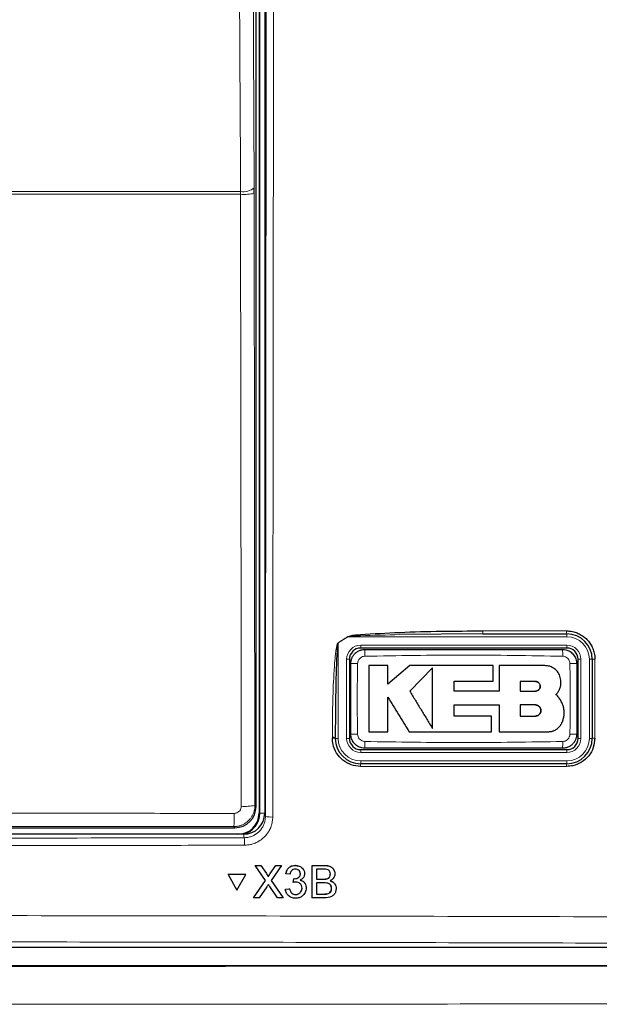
# Paper-space layout 'Blatt3' of a CAD drawing. Header units: millimetres. Extents: x 5 to 418, y 2 to 292.
# Tile 18 of 55: x 121 to 131, y 141 to 158. Entities that reach past the tile are written whole.
import ezdxf

# ---------------------------------------------------------------- set-up
doc = ezdxf.new("R2010")
doc.units = ezdxf.units.MM

psp = doc.layouts.new('Blatt3')

# ---------------------------------------------------------------- linework, layer by layer
at = {"color": 7, "linetype": 'Continuous', "lineweight": 25}
for p, q in [((125.1293, 172.3651), (125.1293, 144.1401)), ((125.2293, 172.3901), (125.2293, 144.1409)), ((125.0748, 144.2569), (125.0748, 172.2482)), ((125.0432, 155.1182), (125.043, 155.2164)), ((129.0944, 147.3151), (127.6224, 147.3024)), ((129.0944, 147.3151), (130.5793, 147.3151)), ((130.5793, 147.0651), (126.9293, 147.0651)), ((126.7293, 146.8651), (126.7293, 145.4651)), ((130.7793, 145.4651), (130.7793, 146.8651)), ((131.0293, 146.8651), (131.0293, 145.4651)), ((127.4125, 146.7536), (127.0744, 146.7536)), ((127.4125, 146.4257), (127.4125, 146.7536)), ((127.7973, 146.7536), (127.4125, 146.4257)), ((129.2729, 146.7536), (127.7973, 146.7536)), ((128.2007, 146.717), (127.7973, 146.3021)), ((129.2729, 146.4759), (129.2729, 146.7536)), ((129.3798, 146.7536), (129.3798, 146.2985)), ((130.1931, 146.7536), (129.3798, 146.7536)), ((128.5834, 146.4759), (129.2729, 146.4759)), ((128.5834, 146.2985), (128.5834, 146.4759)), ((130.0225, 146.4737), (129.7548, 146.4737)), ((129.7548, 146.4737), (129.7548, 146.3021)), ((129.3798, 146.2985), (128.5834, 146.2985)), ((129.7548, 146.3021), (130.0225, 146.3021)), ((128.5836, 146.0564), (129.3798, 146.0564)), ((128.5836, 145.8604), (128.5836, 146.0564)), ((129.3798, 146.0564), (129.3798, 145.583)), ((129.7548, 146.0564), (129.7548, 145.8604)), ((130.0225, 146.0564), (129.7548, 146.0564)), ((129.2453, 145.8604), (128.5836, 145.8604)), ((129.2453, 145.583), (129.2453, 145.8604)), ((129.7548, 145.8604), (130.0225, 145.8604)), ((126.4793, 145.4651), (126.4793, 145.4823)), ((127.0744, 145.583), (127.4123, 145.583)), ((127.7845, 145.583), (129.2453, 145.583)), ((129.3798, 145.583), (130.2527, 145.583)), ((126.9293, 145.2651), (130.5793, 145.2651)), ((130.5793, 145.0151), (126.9293, 145.0151)), ((124.8548, 143.7651), (109.1038, 143.7651)), ((120.3429, 143.882), (124.6999, 143.882)), ((125.0623, 143.2138), (125.0614, 143.2155)), ((125.0614, 143.2155), (125.159, 143.2155)), ((125.2446, 142.9488), (125.0623, 143.2138)), ((125.0623, 143.2138), (125.1599, 143.2138)), ((125.1599, 143.2138), (125.159, 143.2155)), ((125.159, 143.2155), (125.259, 143.0702)), ((125.1599, 143.2138), (125.2598, 143.0685)), ((125.3272, 143.0684), (125.4274, 143.2138)), ((125.5264, 143.2138), (125.3429, 142.9478)), ((125.4274, 143.2138), (125.4266, 143.2154)), ((125.4274, 143.2138), (125.5264, 143.2138)), ((125.5264, 143.2138), (125.5256, 143.2154)), ((125.7721, 143.2138), (125.7712, 143.2154)), ((126.0668, 142.6401), (126.0681, 143.2138)), ((126.0681, 143.2138), (126.0673, 143.2154)), ((126.0681, 143.2138), (126.2833, 143.2138)), ((124.8957, 143.0533), (124.5784, 143.0533)), ((124.5793, 143.0516), (124.5784, 143.0533)), ((124.8966, 143.0516), (124.5793, 143.0516)), ((124.5793, 143.0516), (124.7373, 142.7773)), ((124.7373, 142.7773), (124.8966, 143.0516)), ((124.8966, 143.0516), (124.8957, 143.0533)), ((125.2834, 143.0312), (125.2824, 143.033)), ((125.6037, 143.0667), (125.6028, 143.0683)), ((125.6773, 143.0593), (125.6037, 143.0667)), ((125.8615, 143.0655), (125.8607, 143.0671)), ((125.9185, 143.1341), (125.9175, 143.1359)), ((126.149, 143.1476), (126.1486, 142.9711)), ((126.2585, 143.1476), (126.149, 143.1476)), ((126.3919, 143.0579), (126.3911, 143.0596)), ((126.4559, 143.1326), (126.4549, 143.1344)), ((125.0315, 142.6401), (125.2446, 142.9488)), ((125.3429, 142.9478), (125.5545, 142.6401)), ((125.7352, 142.9122), (125.7344, 142.9138)), ((125.7352, 142.9122), (125.743, 142.9784)), ((125.743, 142.9784), (125.7421, 142.98)), ((125.7536, 142.9776), (125.7527, 142.9792)), ((125.9467, 142.8881), (125.9458, 142.8899)), ((126.1485, 142.9049), (126.148, 142.7063)), ((126.2751, 142.9049), (126.1485, 142.9049)), ((126.1486, 142.9711), (126.2671, 142.9711)), ((126.3361, 142.9778), (126.3353, 142.9795)), ((126.479, 142.871), (126.478, 142.8728)), ((125.2668, 142.8375), (125.1304, 142.6401)), ((125.4568, 142.6401), (125.3174, 142.8428)), ((125.5957, 142.7945), (125.5948, 142.7961)), ((125.5957, 142.7945), (125.6693, 142.8019)), ((125.6151, 142.725), (125.6161, 142.7232)), ((125.6693, 142.8019), (125.6685, 142.8035)), ((125.7768, 142.6989), (125.776, 142.7005)), ((125.8904, 142.8133), (125.8895, 142.8149)), ((126.148, 142.7063), (126.2839, 142.7063)), ((126.3331, 142.709), (126.3322, 142.7107)), ((126.4134, 142.8056), (126.4126, 142.8072)), ((125.0315, 142.6401), (125.0306, 142.6417)), ((125.1304, 142.6401), (125.0315, 142.6401)), ((125.5545, 142.6401), (125.4568, 142.6401)), ((125.5545, 142.6401), (125.5537, 142.6417)), ((126.0668, 142.6401), (126.0659, 142.6417)), ((126.2825, 142.6401), (126.0668, 142.6401)), ((102.4786, 141.7651), (131.48, 141.7651)), ((131.6316, 141.4378), (102.327, 141.4378))]:
    psp.add_line(p, q, dxfattribs=at)
at = {"color": 7, "linetype": 'Continuous', "lineweight": 18}
for p, q in [((125.1402, 144.1401), (125.1402, 172.3651)), ((124.8021, 155.1026), (109.1565, 155.1026)), ((109.1571, 155.1517), (124.8015, 155.1517)), ((124.8021, 155.1026), (124.8015, 155.1517)), ((125.0432, 155.1182), (125.0551, 144.2767)), ((126.7015, 147.2651), (126.5293, 147.1545)), ((126.6995, 147.2681), (126.7015, 147.2651)), ((130.5793, 147.2651), (126.7015, 147.2651)), ((129.0919, 147.3681), (130.5765, 147.3681)), ((130.5793, 147.2651), (130.5793, 147.3151)), ((126.5293, 147.1545), (126.5274, 147.1576)), ((126.5293, 147.1545), (126.5293, 145.4651)), ((126.9293, 147.1151), (130.5793, 147.1151)), ((126.9293, 147.1151), (126.9293, 147.0651)), ((130.5793, 147.1151), (130.5793, 147.0651)), ((126.6793, 145.4651), (126.6793, 146.8651)), ((126.6793, 146.8651), (126.7293, 146.8651)), ((130.7793, 146.8651), (130.8293, 146.8651)), ((130.8293, 146.8651), (130.8293, 145.4651)), ((130.9793, 146.8651), (131.0293, 146.8651)), ((130.9793, 145.4651), (130.9793, 146.8651)), ((126.4274, 145.4682), (126.4274, 145.4855)), ((126.5293, 145.4651), (126.4793, 145.4651)), ((126.6793, 145.4651), (126.7293, 145.4651)), ((130.7793, 145.4651), (130.8293, 145.4651)), ((130.9793, 145.4651), (131.0293, 145.4651)), ((126.9293, 145.2651), (126.9293, 145.2151)), ((130.5793, 145.2151), (126.9293, 145.2151)), ((130.5793, 145.2651), (130.5793, 145.2151)), ((130.5765, 144.9682), (126.9273, 144.9682)), ((126.9293, 145.0651), (130.5793, 145.0651)), ((126.9293, 145.0651), (126.9293, 145.0151)), ((130.5793, 145.0651), (130.5793, 145.0151)), ((125.0551, 144.2767), (125.0748, 144.2569)), ((125.1402, 144.1401), (125.1293, 144.1401)), ((125.1402, 144.1401), (125.2293, 144.1401)), ((125.2293, 144.1409), (125.2413, 144.0807)), ((124.6999, 143.882), (124.6802, 143.9017)), ((124.8667, 143.7055), (124.8548, 143.7651)), ((126.2833, 143.2138), (126.2824, 143.2154)), ((125.2598, 143.0685), (125.259, 143.0702)), ((125.3272, 143.0684), (125.3263, 143.07)), ((126.2671, 142.9711), (126.2662, 142.9727)), ((126.2839, 142.7063), (126.2831, 142.7079))]:
    psp.add_line(p, q, dxfattribs=at)
at = {"color": 7, "linetype": 'Continuous', "lineweight": 18, "flags": 128}
for points in [[(124.9832, 167.9753), (125.013, 161.6123), (125.043, 155.2164)], [(124.8015, 155.1517), (124.7992, 155.6346), (124.7902, 157.5663), (124.7539, 165.293), (124.7416, 167.9106)], [(124.8139, 144.2612), (124.8134, 144.7602), (124.8112, 146.7563), (124.8021, 155.1026)]]:
    psp.add_lwpolyline(points, dxfattribs=at)
at = {"color": 7, "linetype": 'Continuous', "lineweight": 18}
for centre, radius, start, end in [((124.8533, 155.4412), 0.2941, 259.85332, 310.15136), ((124.8581, 156.1101), 1.009, 266.81598, 280.57109), ((129.3688, 147.3543), 0.2773, 177.15423, 188.14169), ((130.8236, 147.3543), 0.2475, 176.81302, 189.1309), ((130.5793, 146.8651), 0.4, 0, 90), ((126.9293, 146.8651), 0.25, 90, 180), ((128.5162, 146.9492), 1.5146, 176.56216, 181.10549), ((128.9931, 146.9492), 1.5139, 358.89403, 3.43939), ((130.5793, 146.8651), 0.25, 0, 90), ((131.0651, 146.6775), 0.1909, 86.60847, 100.82355), ((126.8452, 145.344), 1.4489, 88.84251, 93.59694), ((130.6634, 145.3439), 1.449, 86.40337, 91.15738), ((126.4406, 145.2747), 0.2112, 79.45271, 93.60081), ((126.4406, 145.2575), 0.2111, 79.44904, 93.60204), ((126.9293, 145.4651), 0.4, 180, 270), ((126.9293, 145.4651), 0.25, 180, 270), ((126.8452, 146.9855), 1.4483, 266.40183, 271.15784), ((130.5793, 145.4651), 0.4, 270, 0), ((130.5793, 145.4651), 0.25, 270, 0), ((130.6634, 146.9854), 1.4482, 268.84201, 273.5986), ((131.0651, 145.2829), 0.1856, 86.51262, 101.13723), ((128.5139, 145.3809), 1.5123, 178.89292, 183.443), ((128.9938, 145.3809), 1.5132, 356.55902, 1.10646), ((127.212, 144.9794), 0.285, 172.81916, 182.25153), ((130.7858, 144.9794), 0.2096, 170.21, 183.05606), ((124.87, 145.2684), 1.0088, 266.81619, 280.57211), ((122.9704, 144.0826), 1.7193, 353.962, 1.78482), ((125.3389, 144.6029), 0.5312, 259.41118, 273.41218), ((123.5882, 143.6006), 1.2828, 358.7589, 4.69162)]:
    psp.add_arc(centre, radius, start, end, dxfattribs=at)
at = {"color": 7, "linetype": 'Continuous', "lineweight": 25}
for centre, radius, start, end in [((130.5793, 146.8651), 0.45, 0, 90), ((126.9293, 146.8651), 0.2, 90, 180), ((130.5793, 146.8651), 0.2, 0, 90), ((126.9293, 145.4651), 0.45, 180, 270), ((126.9293, 145.4651), 0.2, 180, 270), ((130.5793, 145.4651), 0.2, 270, 0), ((130.5793, 145.4651), 0.45, 270, 0), ((124.7543, 144.1401), 0.375, 270, 0), ((124.7543, 144.1401), 0.3859, 283.67927, 0)]:
    psp.add_arc(centre, radius, start, end, dxfattribs=at)
for centre, major_axis, ratio, start_param, end_param in [((124.6999, 144.257), (0.2652, 0.2652), 0.9998985, 3.9271431, 5.4976349), ((124.8542, 144.1415), (0.0737, -0.3692), 0.9960441, 6.0870179, 7.6562931)]:
    psp.add_ellipse(centre, major_axis=major_axis, ratio=ratio, start_param=start_param, end_param=end_param, dxfattribs=at)
at = {"color": 7, "linetype": 'Continuous', "lineweight": 18}
psp.add_ellipse((116.9793, 140.0548), major_axis=(220.5246, 0), ratio=0.0174551, start_param=1.5358685, end_param=1.5544927, dxfattribs=at)
for points, knots in [([(125.2413, 144.0807), (125.2439, 146.4404), (125.249, 151.16), (125.2553, 158.2447), (125.2605, 165.3331), (125.2631, 170.0611), (125.2644, 172.4252)], [0, 0, 0, 0, 0.249948, 0.4999168, 0.749948, 1, 1, 1, 1]), ([(125.3936, 172.4217), (125.3936, 172.3384), (125.3934, 171.9219), (125.3925, 170.1726), (125.39, 165.8415), (125.3853, 159.1799), (125.3786, 151.4788), (125.3731, 146.4448), (125.3705, 144.0726)], [0, 0, 0, 0, 0.0088086, 0.044043, 0.1849809, 0.4668597, 0.7487682, 1, 1, 1, 1]), ([(126.5274, 147.1576), (126.5555, 147.1755), (126.613, 147.2121), (126.6703, 147.2492), (126.6995, 147.2681)], [0, 0, 0, 0, 0.48877328, 1, 1, 1, 1]), ([(127.6224, 147.3024), (127.3901, 147.2961), (127.1, 147.2882), (126.7921, 147.2792), (126.7182, 147.2677), (126.7015, 147.2651)], [0, 0, 0, 0, 0.7565323, 0.9451316, 1, 1, 1, 1]), ([(126.4274, 145.4855), (126.4275, 145.552), (126.4284, 145.8847), (126.4381, 146.3087), (126.4611, 146.7211), (126.476, 146.9008), (126.4886, 147.0093), (126.4988, 147.0743), (126.5085, 147.1173), (126.5157, 147.143), (126.5244, 147.1555), (126.5268, 147.1572), (126.5274, 147.1576)], [0, 0, 0, 0, 0.1187958, 0.5940496, 0.7569485, 0.8560529, 0.9159262, 0.9518655, 0.9733043, 0.994839, 0.9987729, 1, 1, 1, 1]), ([(127.0018, 146.92), (126.9877, 146.9184), (126.9594, 146.9151), (126.9216, 146.8929), (126.8929, 146.8608), (126.8772, 146.8254), (126.8752, 146.8019), (126.8745, 146.7926)], [0, 0, 0, 0, 0.2133959, 0.4285917, 0.6443188, 0.859268, 1, 1, 1, 1]), ([(130.5067, 146.92), (129.9227, 146.9301), (128.7544, 146.9503), (127.5861, 146.9301), (127.0018, 146.92)], [0, 0, 0, 0, 0.4998954, 1, 1, 1, 1]), ([(130.6341, 146.7926), (130.6325, 146.8068), (130.6292, 146.8352), (130.607, 146.8729), (130.5748, 146.9016), (130.5394, 146.9173), (130.516, 146.9192), (130.5067, 146.92)], [0, 0, 0, 0, 0.2138446, 0.4291993, 0.6449134, 0.8596426, 1, 1, 1, 1]), ([(131.0764, 146.8681), (131.0764, 146.8349), (131.0764, 146.6685), (131.0764, 146.2018), (131.0764, 145.7685), (131.0764, 145.4682)], [0, 0, 0, 0, 0.0712947, 0.3564733, 1, 1, 1, 1]), ([(126.8745, 146.7926), (126.873, 146.7111), (126.8701, 146.548), (126.8679, 146.3211), (126.8675, 146.1119), (126.8686, 145.9204), (126.8711, 145.7289), (126.8733, 145.6013), (126.8744, 145.5375)], [0, 0, 0, 0, 0.1949232, 0.3898627, 0.5423667, 0.6948853, 0.8474387, 1, 1, 1, 1]), ([(130.6341, 145.5375), (130.6356, 145.619), (130.6384, 145.7821), (130.6407, 146.0091), (130.641, 146.2183), (130.6399, 146.4097), (130.6375, 146.6012), (130.6352, 146.7288), (130.6341, 146.7926)], [0, 0, 0, 0, 0.19492403, 0.38986441, 0.54236802, 0.69488615, 0.84743919, 1, 1, 1, 1]), ([(126.8744, 145.5375), (126.8761, 145.5234), (126.8794, 145.4949), (126.9016, 145.4572), (126.9337, 145.4285), (126.9691, 145.4128), (126.9926, 145.4109), (127.0018, 145.4101)], [0, 0, 0, 0, 0.2138472, 0.4292026, 0.6449166, 0.8596444, 1, 1, 1, 1]), ([(130.5067, 145.4101), (130.5209, 145.4117), (130.5492, 145.415), (130.5869, 145.4372), (130.6157, 145.4693), (130.6314, 145.5047), (130.6333, 145.5282), (130.6341, 145.5375)], [0, 0, 0, 0, 0.2133947, 0.4285895, 0.6443155, 0.8592654, 1, 1, 1, 1]), ([(127.0018, 145.4101), (127.5859, 145.4), (128.7542, 145.3798), (129.9225, 145.4), (130.5067, 145.4101)], [0, 0, 0, 0, 0.4998954, 1, 1, 1, 1]), ([(125.0551, 144.2767), (125.0544, 144.2602), (125.0532, 144.2269), (125.0445, 144.1855), (125.0344, 144.1529), (125.025, 144.1288), (125.0106, 144.0982), (124.9933, 144.0692), (124.968, 144.0354), (124.9395, 144.0043), (124.907, 143.9773), (124.8723, 143.954), (124.8427, 143.9381), (124.8117, 143.9253), (124.7877, 143.9172), (124.7613, 143.9102), (124.7342, 143.9053), (124.7064, 143.9023), (124.6889, 143.9019), (124.6802, 143.9017)], [0, 0, 0, 0, 0.0843566, 0.16956294, 0.21462583, 0.25811487, 0.30111497, 0.38684025, 0.42960832, 0.51594086, 0.60123202, 0.64403466, 0.72906391, 0.77189026, 0.8148071, 0.85792046, 0.91087301, 0.95532728, 1, 1, 1, 1]), ([(124.6889, 144.1361), (124.6982, 144.1367), (124.7214, 144.1383), (124.7566, 144.1533), (124.7883, 144.1815), (124.8098, 144.219), (124.8126, 144.2471), (124.8139, 144.2612)], [0, 0, 0, 0, 0.14244882, 0.35618518, 0.57042068, 0.78524946, 1, 1, 1, 1]), ([(120.6613, 144.1379), (120.8003, 144.1379), (121.6059, 144.1377), (122.9486, 144.1371), (124.1519, 144.1364), (124.6889, 144.1361)], [0, 0, 0, 0, 0.1035199, 0.5999338, 1, 1, 1, 1]), ([(124.8667, 143.7055), (124.8803, 143.706), (124.9077, 143.707), (124.9554, 143.7153), (124.9987, 143.7289), (125.0371, 143.7465), (125.0647, 143.7622), (125.0908, 143.7801), (125.1152, 143.8), (125.1381, 143.8221), (125.159, 143.846), (125.1778, 143.8715), (125.1942, 143.8983), (125.2085, 143.9268), (125.2203, 143.9562), (125.2296, 143.9865), (125.2362, 144.0172), (125.2405, 144.0487), (125.241, 144.07), (125.2413, 144.0807)], [0, 0, 0, 0, 0.0696547, 0.1397329, 0.2460292, 0.2999838, 0.3547251, 0.4077415, 0.4611286, 0.5150898, 0.5698374, 0.6228476, 0.6762283, 0.7301827, 0.7849231, 0.8379308, 0.891309, 0.9452613, 1, 1, 1, 1]), ([(125.3705, 144.0726), (125.3704, 144.0657), (125.3701, 144.045), (125.3671, 144.0103), (125.3601, 143.9688), (125.3512, 143.9344), (125.3358, 143.8877), (125.3127, 143.8362), (125.2823, 143.7887), (125.2481, 143.7441), (125.2092, 143.7031), (125.1648, 143.6683), (125.1236, 143.6414), (125.0866, 143.6213), (125.0412, 143.6026), (125.0073, 143.5918), (124.9688, 143.5823), (124.9256, 143.5747), (124.889, 143.5734), (124.8707, 143.5728)], [0, 0, 0, 0, 0.0263901, 0.0793875, 0.1331461, 0.1876844, 0.2150853, 0.3213829, 0.4026527, 0.430055, 0.5363792, 0.6176692, 0.6450783, 0.724461, 0.7782388, 0.8327961, 0.8602066, 0.9297878, 1, 1, 1, 1]), ([(124.8707, 143.5728), (124.7874, 143.5726), (124.3709, 143.5714), (122.6216, 143.567), (119.1999, 143.5615), (114.3543, 143.561), (110.8436, 143.5689), (109.0879, 143.5728)], [0, 0, 0, 0, 0.0158376, 0.0791881, 0.332598, 0.6662229, 1, 1, 1, 1]), ([(109.0919, 143.7055), (111.7197, 143.7), (116.9779, 143.689), (122.2362, 143.7), (124.8667, 143.7055)], [0, 0, 0, 0, 0.4997441, 1, 1, 1, 1]), ([(102.5221, 142.3037), (102.8549, 142.3047), (104.5188, 142.3097), (107.5159, 142.317), (111.5146, 142.3234), (115.5163, 142.3263), (119.5202, 142.3259), (123.5094, 142.3219), (127.4823, 142.3149), (130.1183, 142.3074), (131.4364, 142.3037)], [0, 0, 0, 0, 0.0345653, 0.1728308, 0.3110963, 0.4493987, 0.587812, 0.7262622, 0.8631132, 1, 1, 1, 1]), ([(131.4071, 141.8379), (129.0073, 141.8442), (124.2057, 141.8569), (116.9905, 141.8619), (110.975, 141.8574), (106.1614, 141.8482), (103.7553, 141.8413), (102.5514, 141.8379)], [0, 0, 0, 0, 0.24966579, 0.49952829, 0.74961247, 0.87472451, 1, 1, 1, 1]), ([(102.3204, 141.4312), (104.7608, 141.4292), (109.6439, 141.425), (116.9767, 141.4237), (124.3118, 141.4256), (129.1947, 141.43), (131.6372, 141.4323)], [0, 0, 0, 0, 0.24987022, 0.4999567, 0.74987017, 1, 1, 1, 1]), ([(131.6751, 140.7622), (129.2286, 140.76), (124.3335, 140.7554), (117.0855, 140.7535), (109.7322, 140.7548), (104.8368, 140.759), (102.2849, 140.7612)], [0, 0, 0, 0, 0.2499135, 0.5000434, 0.7393764, 1, 1, 1, 1])]:
    psp.add_open_spline(points, degree=3, knots=knots, dxfattribs=at)
at = {"color": 7, "linetype": 'Continuous', "lineweight": 25}
for points, knots in [([(126.6995, 147.2681), (126.7161, 147.2733), (126.7885, 147.296), (127.0988, 147.3147), (127.8764, 147.3631), (128.6007, 147.3661), (129.0919, 147.3681)], [0, 0, 0, 0, 0.0217458, 0.0946594, 0.3858775, 1, 1, 1, 1]), ([(130.5765, 147.3681), (130.6043, 147.3667), (130.6606, 147.364), (130.7423, 147.3422), (130.8199, 147.3076), (130.89, 147.2606), (130.9518, 147.2021), (131.0024, 147.1344), (131.0414, 147.0586), (131.0637, 146.9871), (131.0747, 146.9229), (131.0758, 146.8865), (131.0764, 146.8681)], [0, 0, 0, 0, 0.1059218, 0.2149233, 0.3208459, 0.4298282, 0.5359778, 0.6451983, 0.7514715, 0.8608326, 0.930001, 1, 1, 1, 1]), ([(126.5293, 147.1545), (126.529, 147.1541), (126.5277, 147.1522), (126.5251, 147.1444), (126.5224, 147.1314), (126.519, 147.1083), (126.515, 147.071), (126.5099, 147.0061), (126.5036, 146.8976), (126.4961, 146.7179), (126.4883, 146.4384), (126.4823, 146.0811), (126.4796, 145.7485), (126.4794, 145.5489), (126.4793, 145.4823)], [0, 0, 0, 0, 0.0008969, 0.0042174, 0.0144757, 0.0248219, 0.0459517, 0.081671, 0.1414493, 0.2406486, 0.4039379, 0.6423501, 0.8807866, 1, 1, 1, 1]), ([(126.7543, 146.7901), (126.7544, 146.7947), (126.7546, 146.8085), (126.7567, 146.8269), (126.7602, 146.8445), (126.7643, 146.8609), (126.7707, 146.8802), (126.7804, 146.9021), (126.7902, 146.9195), (126.8012, 146.9363), (126.8136, 146.9523), (126.83, 146.9699), (126.8489, 146.9865), (126.8706, 147.0019), (126.8952, 147.0156), (126.9178, 147.025), (126.9429, 147.0328), (126.9705, 147.0387), (126.993, 147.0396), (127.0043, 147.0401)], [0, 0, 0, 0, 0.0351356, 0.1057032, 0.1411644, 0.1725353, 0.2348064, 0.2958382, 0.3559124, 0.3871062, 0.4491541, 0.5102623, 0.5706565, 0.6413681, 0.7129252, 0.7853477, 0.8280677, 0.913821, 1, 1, 1, 1]), ([(127.0043, 147.0401), (127.5877, 147.0401), (128.7544, 147.0401), (129.9211, 147.0401), (130.5043, 147.0401)], [0, 0, 0, 0, 0.50010477, 1, 1, 1, 1]), ([(130.5043, 147.0401), (130.5227, 147.0388), (130.5692, 147.0358), (130.6395, 147.0058), (130.7029, 146.9493), (130.746, 146.8744), (130.7515, 146.8182), (130.7543, 146.7901)], [0, 0, 0, 0, 0.1414239, 0.3560694, 0.5707203, 0.7853678, 1, 1, 1, 1]), ([(126.7543, 145.5401), (126.7543, 145.6671), (126.7543, 145.9213), (126.7543, 146.2568), (126.7543, 146.5464), (126.7543, 146.7088), (126.7543, 146.7901)], [0, 0, 0, 0, 0.3050151, 0.6100761, 0.8050333, 1, 1, 1, 1]), ([(127.0744, 146.7536), (127.0744, 146.6767), (127.0744, 146.5229), (127.0744, 146.2508), (127.0744, 145.9374), (127.0744, 145.7012), (127.0744, 145.583)], [0, 0, 0, 0, 0.1971978, 0.3944445, 0.6970699, 1, 1, 1, 1]), ([(128.2007, 145.6392), (128.2007, 145.6772), (128.2007, 145.7533), (128.2007, 145.868), (128.2007, 145.9833), (128.2007, 146.1119), (128.2007, 146.2536), (128.2007, 146.4082), (128.2007, 146.5628), (128.2007, 146.6656), (128.2007, 146.717)], [0, 0, 0, 0, 0.1065261, 0.2131089, 0.319997, 0.427068, 0.569252, 0.7119716, 0.8558805, 1, 1, 1, 1]), ([(130.474, 146.4727), (130.4709, 146.5043), (130.4647, 146.5674), (130.4163, 146.6515), (130.3451, 146.715), (130.2661, 146.7488), (130.2139, 146.7522), (130.1931, 146.7536)], [0, 0, 0, 0, 0.21450949, 0.42901653, 0.6435823, 0.85818215, 1, 1, 1, 1]), ([(130.7543, 146.7901), (130.7543, 146.7265), (130.7543, 146.5994), (130.7543, 146.4088), (130.7543, 146.2181), (130.7543, 146.0098), (130.7543, 145.7837), (130.7543, 145.6213), (130.7543, 145.5401)], [0, 0, 0, 0, 0.15250502, 0.30501519, 0.45754245, 0.61007716, 0.80503387, 1, 1, 1, 1]), ([(130.0225, 146.3021), (130.0321, 146.303), (130.0515, 146.3049), (130.0772, 146.3198), (130.0968, 146.3417), (130.1079, 146.3691), (130.1093, 146.3984), (130.1009, 146.4266), (130.0836, 146.4503), (130.0596, 146.467), (130.0379, 146.4732), (130.0254, 146.4736), (130.0225, 146.4737)], [0, 0, 0, 0, 0.107912, 0.2158215, 0.3237606, 0.431549, 0.5390752, 0.6463231, 0.7533518, 0.8602722, 0.9672328, 1, 1, 1, 1]), ([(130.0225, 146.4737), (130.0321, 146.4727), (130.0514, 146.4708), (130.077, 146.4561), (130.0965, 146.4343), (130.1077, 146.4072), (130.1093, 146.378), (130.1012, 146.3498), (130.0842, 146.3259), (130.0602, 146.309), (130.0383, 146.3026), (130.0255, 146.3022), (130.0225, 146.3021)], [0, 0, 0, 0, 0.1072013, 0.2144115, 0.3214264, 0.4283404, 0.5353131, 0.6424692, 0.7498884, 0.8575849, 0.9654849, 1, 1, 1, 1]), ([(130.3864, 146.2396), (130.3922, 146.2456), (130.4037, 146.2576), (130.4191, 146.2775), (130.433, 146.2986), (130.4435, 146.3181), (130.4533, 146.3397), (130.4617, 146.3629), (130.4688, 146.3904), (130.4725, 146.4132), (130.4745, 146.4358), (130.475, 146.4543), (130.4742, 146.4681), (130.474, 146.4727)], [0, 0, 0, 0, 0.09696, 0.1946179, 0.2931342, 0.3923708, 0.4527754, 0.570247, 0.6802564, 0.7847649, 0.8384039, 0.9460062, 1, 1, 1, 1]), ([(127.4123, 146.1948), (127.4432, 146.144), (127.5051, 146.0422), (127.5982, 145.8892), (127.6915, 145.736), (127.7535, 145.6341), (127.7845, 145.583)], [0, 0, 0, 0, 0.2491661, 0.4986248, 0.7491293, 1, 1, 1, 1]), ([(127.4123, 145.583), (127.4123, 145.6338), (127.4123, 145.7355), (127.4123, 145.8883), (127.4123, 146.0414), (127.4123, 146.1437), (127.4123, 146.1948)], [0, 0, 0, 0, 0.2497001, 0.4994734, 0.7496285, 1, 1, 1, 1]), ([(127.7973, 146.3021), (127.8307, 146.2472), (127.8976, 146.1372), (127.9985, 145.9714), (128.0997, 145.8051), (128.167, 145.6946), (128.2007, 145.6392)], [0, 0, 0, 0, 0.2483719, 0.4973433, 0.7483519, 1, 1, 1, 1]), ([(130.474, 146.1313), (130.4623, 146.151), (130.4445, 146.181), (130.4133, 146.216), (130.3954, 146.2317), (130.3864, 146.2396)], [0, 0, 0, 0, 0.4897366, 0.7435571, 1, 1, 1, 1]), ([(130.0225, 145.8604), (130.0252, 145.8605), (130.0306, 145.8606), (130.0387, 145.8616), (130.0469, 145.8634), (130.0574, 145.8666), (130.0675, 145.8711), (130.077, 145.8768), (130.0859, 145.8833), (130.0939, 145.8909), (130.1009, 145.8994), (130.1071, 145.9085), (130.1122, 145.9183), (130.116, 145.9286), (130.1189, 145.9392), (130.1204, 145.9502), (130.1206, 145.9612), (130.1198, 145.9721), (130.1176, 145.983), (130.1142, 145.9934), (130.1098, 146.0035), (130.1042, 146.013), (130.0974, 146.0217), (130.0918, 146.0279), (130.0857, 146.0334), (130.0792, 146.0385), (130.0722, 146.043), (130.0649, 146.0469), (130.0573, 146.0502), (130.0495, 146.0528), (130.0414, 146.0547), (130.0341, 146.0558), (130.0278, 146.0563), (130.0242, 146.0564), (130.0225, 146.0564)], [0, 0, 0, 0, 0.0263444, 0.0528711, 0.0799736, 0.1072754, 0.1602953, 0.1872085, 0.2145156, 0.2674426, 0.2943081, 0.3215662, 0.3744432, 0.4012824, 0.4285125, 0.4814105, 0.5082595, 0.5354986, 0.5884741, 0.6153619, 0.6426397, 0.6955408, 0.7226803, 0.7500182, 0.7764653, 0.8030956, 0.8303026, 0.8577088, 0.8842081, 0.9108912, 0.9381538, 0.9656166, 0.9827834, 1, 1, 1, 1]), ([(130.0225, 146.0564), (130.0252, 146.0564), (130.0306, 146.0562), (130.0388, 146.0552), (130.047, 146.0534), (130.055, 146.051), (130.0626, 146.0479), (130.07, 146.0443), (130.0772, 146.0399), (130.0839, 146.035), (130.0901, 146.0295), (130.0958, 146.0236), (130.1011, 146.0171), (130.1058, 146.0102), (130.1112, 146.0006), (130.1154, 145.9903), (130.119, 145.977), (130.1205, 145.966), (130.1205, 145.9549), (130.1197, 145.9439), (130.1174, 145.9331), (130.1139, 145.9226), (130.1094, 145.9126), (130.1037, 145.9031), (130.0969, 145.8944), (130.0894, 145.8864), (130.0809, 145.8794), (130.0716, 145.8734), (130.0618, 145.8684), (130.0515, 145.8645), (130.0408, 145.862), (130.0336, 145.861), (130.0275, 145.8605), (130.0241, 145.8604), (130.0225, 145.8604)], [0, 0, 0, 0, 0.0265118, 0.0532079, 0.0804846, 0.107962, 0.1344737, 0.1611695, 0.1884458, 0.2159229, 0.2424328, 0.2691272, 0.2964039, 0.3238821, 0.3503489, 0.4041854, 0.4316204, 0.4847587, 0.5117325, 0.5391016, 0.5921136, 0.6190228, 0.6463259, 0.6992444, 0.7261055, 0.7533589, 0.806236, 0.8330751, 0.8603051, 0.9132069, 0.9400575, 0.9672978, 0.9836273, 1, 1, 1, 1]), ([(130.4935, 145.7447), (130.4959, 145.7498), (130.5029, 145.7652), (130.5129, 145.7918), (130.5223, 145.8248), (130.5279, 145.8532), (130.5323, 145.8873), (130.5338, 145.9216), (130.5314, 145.9615), (130.5273, 145.9901), (130.5192, 146.0279), (130.5049, 146.0747), (130.4843, 146.1123), (130.474, 146.1313)], [0, 0, 0, 0, 0.0418124, 0.1257804, 0.2109525, 0.2973584, 0.3407701, 0.4664971, 0.5516722, 0.6380832, 0.6814977, 0.8392598, 1, 1, 1, 1]), ([(130.2527, 145.583), (130.2599, 145.5832), (130.2744, 145.5836), (130.2961, 145.5864), (130.3176, 145.5909), (130.3376, 145.597), (130.3611, 145.6062), (130.3872, 145.6196), (130.41, 145.6355), (130.4288, 145.6513), (130.4441, 145.6664), (130.46, 145.6854), (130.4712, 145.7016), (130.4809, 145.7179), (130.4877, 145.7311), (130.4921, 145.7413), (130.4935, 145.7447)], [0, 0, 0, 0, 0.0704613, 0.1414312, 0.2130263, 0.2851455, 0.3443403, 0.4597916, 0.570192, 0.6140933, 0.6994687, 0.7794182, 0.8553674, 0.8914285, 0.9637361, 1, 1, 1, 1]), ([(126.9273, 144.9682), (126.871, 144.9738), (126.7586, 144.9849), (126.6088, 145.0711), (126.4956, 145.1981), (126.4359, 145.3387), (126.4298, 145.4316), (126.4274, 145.4682)], [0, 0, 0, 0, 0.2145899, 0.429169, 0.6441593, 0.8595151, 1, 1, 1, 1]), ([(127.0043, 145.2901), (126.9858, 145.2913), (126.9394, 145.2943), (126.8691, 145.3243), (126.8057, 145.3809), (126.7626, 145.4558), (126.757, 145.512), (126.7543, 145.5401)], [0, 0, 0, 0, 0.141424, 0.3560694, 0.5707203, 0.7853678, 1, 1, 1, 1]), ([(130.7543, 145.5401), (130.7542, 145.5355), (130.754, 145.5216), (130.7518, 145.5032), (130.7484, 145.4856), (130.7443, 145.4692), (130.7379, 145.45), (130.7282, 145.428), (130.7184, 145.4106), (130.7073, 145.3938), (130.695, 145.3778), (130.6785, 145.3603), (130.6596, 145.3436), (130.638, 145.3282), (130.6134, 145.3145), (130.5908, 145.3051), (130.5657, 145.2973), (130.5381, 145.2914), (130.5156, 145.2905), (130.5043, 145.2901)], [0, 0, 0, 0, 0.0351357, 0.1057035, 0.1411648, 0.1725357, 0.2348067, 0.2958386, 0.3559127, 0.3871065, 0.4491543, 0.5102625, 0.5706567, 0.6413683, 0.7129253, 0.7853478, 0.8280678, 0.9138211, 1, 1, 1, 1]), ([(131.0764, 145.4682), (131.0709, 145.4121), (131.0599, 145.2999), (130.974, 145.1502), (130.8475, 145.0372), (130.7069, 144.9769), (130.6138, 144.9707), (130.5765, 144.9682)], [0, 0, 0, 0, 0.2145203, 0.4290546, 0.6431246, 0.8569356, 1, 1, 1, 1]), ([(130.5043, 145.2901), (129.9208, 145.2901), (128.7542, 145.2901), (127.5875, 145.2901), (127.0043, 145.2901)], [0, 0, 0, 0, 0.5001049, 1, 1, 1, 1]), ([(125.6028, 143.0683), (125.6085, 143.0906), (125.6199, 143.1352), (125.6633, 143.1849), (125.7171, 143.2117), (125.7531, 143.2142), (125.7712, 143.2155)], [0, 0, 0, 0, 0.2802532, 0.5595228, 0.7795924, 1, 1, 1, 1]), ([(125.6037, 143.0667), (125.6094, 143.089), (125.6208, 143.1335), (125.6642, 143.1832), (125.718, 143.2101), (125.754, 143.2126), (125.7721, 143.2138)], [0, 0, 0, 0, 0.2802532, 0.5595228, 0.7795924, 1, 1, 1, 1]), ([(125.7712, 143.2155), (125.7938, 143.2131), (125.8389, 143.2083), (125.8923, 143.1771), (125.9096, 143.146), (125.9158, 143.1348)], [0, 0, 0, 0, 0.3910109, 0.7813057, 1, 1, 1, 1]), ([(125.7721, 143.2138), (125.7949, 143.2115), (125.8404, 143.2069), (125.8957, 143.1716), (125.929, 143.1216), (125.9331, 143.0858), (125.9352, 143.0679)], [0, 0, 0, 0, 0.2801842, 0.55985531, 0.77999994, 1, 1, 1, 1]), ([(126.2824, 143.2155), (126.3077, 143.2145), (126.3581, 143.2127), (126.4237, 143.1839), (126.4451, 143.1477), (126.4535, 143.1335)], [0, 0, 0, 0, 0.3793731, 0.7557691, 1, 1, 1, 1]), ([(126.2833, 143.2138), (126.3088, 143.213), (126.3596, 143.2113), (126.4259, 143.1797), (126.4652, 143.1247), (126.4704, 143.0849), (126.473, 143.0651)], [0, 0, 0, 0, 0.2811161, 0.5600262, 0.7801115, 1, 1, 1, 1]), ([(125.259, 143.0702), (125.2656, 143.0605), (125.2739, 143.0484), (125.2809, 143.0356), (125.2823, 143.033)], [0, 0, 0, 0, 0.800203, 1, 1, 1, 1]), ([(125.2598, 143.0685), (125.2663, 143.0588), (125.2752, 143.0452), (125.2863, 143.0272), (125.2884, 143.0183), (125.2895, 143.0138)], [0, 0, 0, 0, 0.5612769, 0.7817626, 1, 1, 1, 1]), ([(125.2886, 143.0155), (125.2957, 143.0257), (125.3082, 143.0439), (125.3208, 143.0621), (125.3263, 143.0701)], [0, 0, 0, 0, 0.5599999, 1, 1, 1, 1]), ([(125.2895, 143.0138), (125.2965, 143.024), (125.3091, 143.0422), (125.3217, 143.0604), (125.3272, 143.0684)], [0, 0, 0, 0, 0.5599999, 1, 1, 1, 1]), ([(125.7742, 143.1476), (125.7607, 143.1464), (125.7336, 143.1439), (125.7017, 143.1208), (125.6841, 143.0904), (125.6796, 143.0697), (125.6773, 143.0593)], [0, 0, 0, 0, 0.2800014, 0.5591308, 0.7793201, 1, 1, 1, 1]), ([(125.7536, 142.9776), (125.7681, 142.9789), (125.7973, 142.9815), (125.8348, 142.9998), (125.8588, 143.0309), (125.8606, 143.054), (125.8615, 143.0655)], [0, 0, 0, 0, 0.28068033, 0.56095141, 0.78005681, 1, 1, 1, 1]), ([(125.8615, 143.0655), (125.8601, 143.0781), (125.8573, 143.1033), (125.8331, 143.1308), (125.8039, 143.1455), (125.7841, 143.1469), (125.7742, 143.1476)], [0, 0, 0, 0, 0.27946, 0.5589523, 0.7792553, 1, 1, 1, 1]), ([(125.8606, 143.0672), (125.8605, 143.0806), (125.8604, 143.0948), (125.8518, 143.1049), (125.8513, 143.1055)], [0, 0, 0, 0, 0.9394832, 1, 1, 1, 1]), ([(125.9352, 143.0679), (125.9339, 143.0543), (125.9312, 143.027), (125.9061, 142.983), (125.8753, 142.9651), (125.8565, 142.9542)], [0, 0, 0, 0, 0.2804963, 0.5610033, 1, 1, 1, 1]), ([(126.3919, 143.0579), (126.3903, 143.0735), (126.3877, 143.097), (126.3702, 143.1233), (126.3313, 143.1503), (126.2908, 143.1488), (126.2585, 143.1476)], [0, 0, 0, 0, 0.24951231, 0.37501866, 0.50024435, 1, 1, 1, 1]), ([(126.3353, 142.9795), (126.3444, 142.9832), (126.3628, 142.9906), (126.3868, 143.0185), (126.3894, 143.044), (126.391, 143.0596)], [0, 0, 0, 0, 0.2808695, 0.5610626, 1, 1, 1, 1]), ([(126.3361, 142.9778), (126.3453, 142.9815), (126.3637, 142.9889), (126.3876, 143.0168), (126.3903, 143.0424), (126.3919, 143.0579)], [0, 0, 0, 0, 0.2808695, 0.5610626, 1, 1, 1, 1]), ([(126.473, 143.0651), (126.4713, 143.0503), (126.468, 143.0206), (126.4401, 142.9733), (126.4068, 142.9536), (126.3865, 142.9416)], [0, 0, 0, 0, 0.280336, 0.5608003, 1, 1, 1, 1]), ([(125.2939, 142.8769), (125.2888, 142.8696), (125.2797, 142.8565), (125.2707, 142.8433), (125.2668, 142.8375)], [0, 0, 0, 0, 0.5600016, 1, 1, 1, 1]), ([(125.3174, 142.8428), (125.313, 142.8492), (125.3052, 142.8605), (125.2974, 142.8719), (125.2939, 142.8769)], [0, 0, 0, 0, 0.5599998, 1, 1, 1, 1]), ([(125.7829, 142.92), (125.7739, 142.9194), (125.7577, 142.9182), (125.7421, 142.914), (125.7352, 142.9122)], [0, 0, 0, 0, 0.5597721, 1, 1, 1, 1]), ([(125.7421, 142.9801), (125.7441, 142.9799), (125.7476, 142.9795), (125.7511, 142.9793), (125.7527, 142.9793)], [0, 0, 0, 0, 0.5600031, 1, 1, 1, 1]), ([(125.743, 142.9784), (125.7449, 142.9782), (125.7485, 142.9778), (125.752, 142.9777), (125.7536, 142.9776)], [0, 0, 0, 0, 0.5600031, 1, 1, 1, 1]), ([(125.8904, 142.8133), (125.8888, 142.8292), (125.8856, 142.8611), (125.8567, 142.8969), (125.8205, 142.9172), (125.7954, 142.9191), (125.7829, 142.92)], [0, 0, 0, 0, 0.2797467, 0.5591709, 0.7794436, 1, 1, 1, 1]), ([(125.8556, 142.9558), (125.8727, 142.95), (125.9067, 142.9384), (125.9368, 142.9105), (125.9441, 142.8917), (125.9449, 142.8896)], [0, 0, 0, 0, 0.47114306, 0.94156368, 1, 1, 1, 1]), ([(125.8565, 142.9542), (125.8739, 142.9485), (125.9085, 142.9371), (125.9438, 142.8988), (125.9618, 142.8554), (125.9633, 142.8269), (125.9641, 142.8127)], [0, 0, 0, 0, 0.27980724, 0.55918542, 0.77940815, 1, 1, 1, 1]), ([(126.2662, 142.9727), (126.2792, 142.9727), (126.3025, 142.9727), (126.3252, 142.9774), (126.3353, 142.9795)], [0, 0, 0, 0, 0.560393, 1, 1, 1, 1]), ([(126.2671, 142.9711), (126.2801, 142.9711), (126.3034, 142.9711), (126.3261, 142.9758), (126.3361, 142.9778)], [0, 0, 0, 0, 0.560393, 1, 1, 1, 1]), ([(126.4134, 142.8056), (126.4117, 142.8219), (126.4091, 142.8466), (126.3904, 142.8739), (126.3515, 142.9044), (126.309, 142.9047), (126.2751, 142.9049)], [0, 0, 0, 0, 0.2498018, 0.3755461, 0.5011539, 1, 1, 1, 1]), ([(126.3856, 142.9433), (126.402, 142.9371), (126.4349, 142.9249), (126.4661, 142.8967), (126.4748, 142.8764), (126.4766, 142.8722)], [0, 0, 0, 0, 0.4430464, 0.8849027, 1, 1, 1, 1]), ([(126.3865, 142.9416), (126.4032, 142.9356), (126.4365, 142.9235), (126.4718, 142.8875), (126.4917, 142.846), (126.4935, 142.8183), (126.4945, 142.8044)], [0, 0, 0, 0, 0.2802111, 0.5596695, 0.7797087, 1, 1, 1, 1]), ([(126.4125, 142.8072), (126.4118, 142.8242), (126.4111, 142.8419), (126.4014, 142.8558), (126.401, 142.8564)], [0, 0, 0, 0, 0.9548008, 1, 1, 1, 1]), ([(125.6168, 142.7261), (125.6138, 142.7305), (125.5997, 142.751), (125.597, 142.7763), (125.5948, 142.7962)], [0, 0, 0, 0, 0.2122174, 1, 1, 1, 1]), ([(125.774, 142.6327), (125.749, 142.635), (125.699, 142.6395), (125.641, 142.682), (125.6054, 142.7364), (125.5989, 142.7751), (125.5957, 142.7945)], [0, 0, 0, 0, 0.27991052, 0.55924905, 0.77947627, 1, 1, 1, 1]), ([(125.6693, 142.8019), (125.6731, 142.787), (125.6806, 142.7574), (125.7046, 142.7204), (125.7406, 142.7013), (125.7648, 142.6997), (125.7768, 142.6989)], [0, 0, 0, 0, 0.2808811, 0.5600727, 0.7796532, 1, 1, 1, 1]), ([(125.9641, 142.8127), (125.9606, 142.7854), (125.9538, 142.7307), (125.9014, 142.6711), (125.8386, 142.6373), (125.7956, 142.6343), (125.774, 142.6327)], [0, 0, 0, 0, 0.2794007, 0.5590642, 0.7793783, 1, 1, 1, 1]), ([(125.776, 142.7006), (125.793, 142.7021), (125.827, 142.7053), (125.8649, 142.7365), (125.8864, 142.7751), (125.8885, 142.8016), (125.8895, 142.8149)], [0, 0, 0, 0, 0.2798831, 0.5589932, 0.779319, 1, 1, 1, 1]), ([(125.7768, 142.6989), (125.7939, 142.7005), (125.8278, 142.7036), (125.8658, 142.7348), (125.8873, 142.7734), (125.8894, 142.8), (125.8904, 142.8133)], [0, 0, 0, 0, 0.2798831, 0.5589932, 0.779319, 1, 1, 1, 1]), ([(126.4945, 142.8044), (126.4926, 142.7855), (126.489, 142.7476), (126.4608, 142.6965), (126.3939, 142.6443), (126.3284, 142.6418), (126.2825, 142.6401)], [0, 0, 0, 0, 0.1871427, 0.3743187, 0.5607862, 1, 1, 1, 1]), ([(126.283, 142.7079), (126.2922, 142.7079), (126.3087, 142.7079), (126.325, 142.7098), (126.3322, 142.7107)], [0, 0, 0, 0, 0.5600993, 1, 1, 1, 1]), ([(126.2839, 142.7063), (126.2931, 142.7062), (126.3096, 142.7062), (126.3259, 142.7082), (126.3331, 142.709)], [0, 0, 0, 0, 0.56009932, 1, 1, 1, 1]), ([(126.3322, 142.7107), (126.3449, 142.7138), (126.3701, 142.72), (126.3968, 142.7462), (126.4106, 142.7768), (126.4119, 142.7971), (126.4125, 142.8072)], [0, 0, 0, 0, 0.2802899, 0.5590179, 0.7794024, 1, 1, 1, 1]), ([(126.3331, 142.709), (126.3457, 142.7121), (126.371, 142.7184), (126.3977, 142.7445), (126.4115, 142.7751), (126.4128, 142.7954), (126.4134, 142.8056)], [0, 0, 0, 0, 0.2802899, 0.5590179, 0.7794024, 1, 1, 1, 1])]:
    psp.add_open_spline(points, degree=3, knots=knots, dxfattribs=at)

doc.saveas('drawing.dxf')
